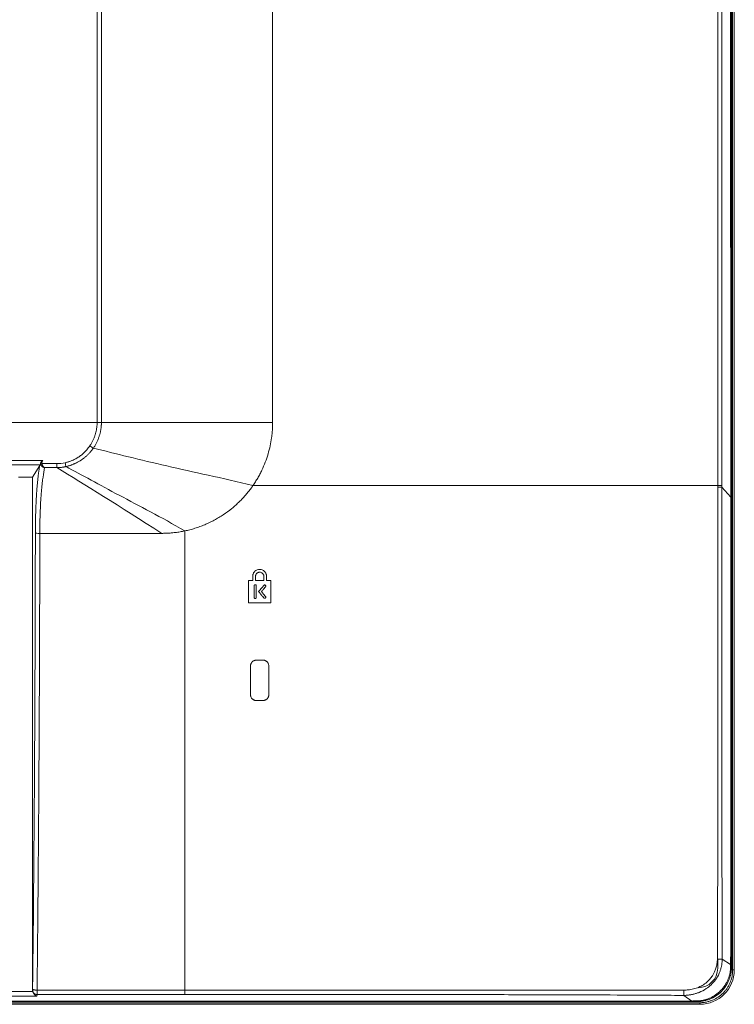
# Model space of a CAD drawing. Header units: millimetres. Extents: x 9 to 550, y 15 to 417.
# Tile 24 of 39: x 139 to 164, y 266 to 301. Entities that reach past the tile are written whole.
import ezdxf

# ---------------------------------------------------------------- set-up
doc = ezdxf.new("R2010")
doc.units = ezdxf.units.MM

msp = doc.modelspace()

# ---------------------------------------------------------------- linework, layer by layer
at = {"color": 7, "linetype": 'Continuous', "lineweight": 15}
for p, q in [((164.261, 266.982), (164.261, 336.942)), ((164.321, 266.982), (164.321, 336.942)), ((141.343, 286.72), (141.343, 319.247)), ((141.499, 286.72), (141.499, 319.247)), ((163.728, 284.44), (163.737, 319.248)), ((163.876, 284.44), (163.876, 319.248)), ((164.182, 319.404), (164.19, 284.03)), ((164.221, 284.03), (164.221, 319.404)), ((147.674, 286.72), (147.674, 306.44)), ((63.267, 286.72), (141.343, 286.72)), ((65.225, 285.346), (139.385, 285.346)), ((65.312, 285.191), (139.298, 285.191)), ((139.273, 285.167), (139.018, 284.741)), ((139.357, 285.233), (139.891, 285.233)), ((139.446, 285.089), (139.891, 285.089)), ((139.018, 284.741), (138.505, 284.741)), ((139.018, 266.255), (139.018, 284.741)), ((163.876, 284.385), (163.876, 284.44)), ((164.19, 284.03), (163.876, 284.385)), ((143.674, 282.72), (139.277, 282.72)), ((163.721, 267.042), (163.721, 267.342)), ((164.189, 267.176), (163.886, 267.375)), ((164.261, 266.982), (164.321, 266.982)), ((139.179, 266.254), (144.505, 266.254)), ((107.177, 266.2), (139.025, 266.201)), ((139.17, 266.036), (139.176, 266.095)), ((139.176, 266.095), (144.505, 266.095)), ((162.498, 266.063), (162.789, 265.86)), ((107.189, 265.842), (162.789, 265.842)), ((107.191, 265.799), (163.081, 265.8)), ((107.193, 265.742), (163.081, 265.742)), ((163.081, 265.742), (163.081, 265.8))]:
    msp.add_line(p, q, dxfattribs=at)
at = {"color": 8, "linetype": 'Continuous', "lineweight": 15}
for p, q in [((107.183, 266.036), (139.17, 266.036)), ((162.789, 265.86), (107.189, 265.86))]:
    msp.add_line(p, q, dxfattribs=at)
at = {"color": 7, "linetype": 'Continuous', "lineweight": 15, "flags": 128}
msp.add_lwpolyline([(139.3, 285.23), (139.302, 285.203), (139.298, 285.191)], dxfattribs=at)
at = {"color": 7, "linetype": 'Continuous', "lineweight": 15}
for centre, radius in [((163.021, 267.042), 0.7), ((163.081, 266.982), 1.24)]:
    msp.add_arc(centre, radius, 270, 0, dxfattribs=at)
for points, knots in [([(141.081, 285.872), (141.091, 285.887), (141.112, 285.918), (141.141, 285.966), (141.168, 286.015), (141.193, 286.065), (141.217, 286.116), (141.238, 286.168), (141.258, 286.221), (141.279, 286.286), (141.3, 286.363), (141.32, 286.451), (141.333, 286.541), (141.341, 286.63), (141.343, 286.69), (141.343, 286.72)], [0, 0, 0, 0, 0.0624244, 0.1246928, 0.1868912, 0.2491062, 0.3114241, 0.373931, 0.4367121, 0.4998514, 0.6010389, 0.7012887, 0.800957, 0.9004058, 1, 1, 1, 1]), ([(141.209, 285.794), (141.22, 285.809), (141.241, 285.841), (141.271, 285.89), (141.299, 285.938), (141.324, 285.987), (141.348, 286.036), (141.37, 286.085), (141.389, 286.134), (141.407, 286.182), (141.423, 286.23), (141.438, 286.278), (141.45, 286.325), (141.461, 286.372), (141.471, 286.418), (141.479, 286.464), (141.485, 286.508), (141.49, 286.552), (141.494, 286.596), (141.497, 286.638), (141.499, 286.679), (141.499, 286.707), (141.499, 286.72)], [0, 0, 0, 0, 0.058976, 0.117022, 0.174131, 0.230296, 0.285513, 0.33978, 0.393096, 0.445461, 0.496879, 0.547353, 0.596887, 0.645484, 0.693136, 0.739837, 0.785581, 0.830367, 0.874197, 0.917078, 0.959012, 1, 1, 1, 1]), ([(141.343, 286.72), (141.373, 286.72), (141.403, 286.72), (141.456, 286.72), (141.48, 286.72), (141.499, 286.72)], [0, 0, 0, 0, 0.5, 0.5, 1, 1, 1, 1]), ([(147.674, 286.72), (147.674, 286.689), (147.674, 286.627), (147.67, 286.535), (147.665, 286.442), (147.658, 286.351), (147.648, 286.259), (147.628, 286.1), (147.587, 285.873), (147.511, 285.578), (147.412, 285.283), (147.308, 285.042), (147.213, 284.853), (147.135, 284.713), (147.052, 284.575), (146.991, 284.485), (146.961, 284.44)], [0, 0, 0, 0, 0.038313, 0.07651, 0.114599, 0.152588, 0.190485, 0.228299, 0.35092, 0.475398, 0.605143, 0.734704, 0.800242, 0.866289, 0.932867, 1, 1, 1, 1]), ([(140.188, 285.265), (140.203, 285.269), (140.232, 285.276), (140.276, 285.288), (140.32, 285.301), (140.364, 285.316), (140.407, 285.332), (140.478, 285.362), (140.574, 285.409), (140.692, 285.481), (140.803, 285.565), (140.894, 285.647), (140.968, 285.726), (141.028, 285.797), (141.063, 285.847), (141.081, 285.872)], [0, 0, 0, 0, 0.041035, 0.082155, 0.123407, 0.164836, 0.206487, 0.248406, 0.372633, 0.4979, 0.623154, 0.748558, 0.832738, 0.916444, 1, 1, 1, 1]), ([(140.223, 285.128), (140.242, 285.133), (140.278, 285.141), (140.33, 285.156), (140.379, 285.171), (140.425, 285.188), (140.467, 285.204), (140.507, 285.22), (140.543, 285.236), (140.605, 285.266), (140.715, 285.324), (140.836, 285.406), (140.94, 285.492), (141.013, 285.559), (141.082, 285.632), (141.148, 285.71), (141.188, 285.765), (141.209, 285.794)], [0, 0, 0, 0, 0.046752, 0.091167, 0.13325, 0.173011, 0.210457, 0.245591, 0.278416, 0.308934, 0.413976, 0.586124, 0.666339, 0.747817, 0.830576, 0.914637, 1, 1, 1, 1]), ([(141.081, 285.872), (141.105, 285.855), (141.129, 285.839), (141.174, 285.812), (141.194, 285.801), (141.209, 285.794)], [0, 0, 0, 0, 0.5, 0.5, 1, 1, 1, 1]), ([(146.961, 284.44), (146.407, 284.58), (145.871, 284.701), (144.836, 284.931), (144.337, 285.041), (143.376, 285.261), (142.914, 285.372), (142.031, 285.588), (141.609, 285.693), (141.209, 285.794)], [0, 0, 0, 0, 0.25, 0.25, 0.5, 0.5, 0.75, 0.75, 1, 1, 1, 1]), ([(139.273, 285.167), (139.271, 285.151), (139.265, 285.118), (139.257, 285.067), (139.249, 285.015), (139.242, 284.963), (139.234, 284.909), (139.227, 284.854), (139.22, 284.799), (139.213, 284.742), (139.207, 284.684), (139.2, 284.626), (139.194, 284.566), (139.189, 284.505), (139.183, 284.444), (139.178, 284.382), (139.172, 284.318), (139.167, 284.254), (139.163, 284.19), (139.158, 284.124), (139.154, 284.059), (139.147, 283.932), (139.137, 283.74), (139.128, 283.476), (139.122, 283.235), (139.119, 283.034), (139.118, 282.882), (139.117, 282.784), (139.117, 282.737), (139.117, 282.723)], [0, 0, 0, 0, 0.040233, 0.079623, 0.118169, 0.155871, 0.192731, 0.228749, 0.263926, 0.298263, 0.33176, 0.364418, 0.396239, 0.427222, 0.457369, 0.486681, 0.515157, 0.542799, 0.569607, 0.595581, 0.620721, 0.645025, 0.735589, 0.813176, 0.877565, 0.928531, 0.965942, 0.989761, 1, 1, 1, 1]), ([(139.298, 285.191), (139.296, 285.189), (139.29, 285.185), (139.283, 285.179), (139.277, 285.173), (139.274, 285.169), (139.273, 285.167)], [0, 0, 0, 0, 0.221564, 0.499984, 0.800402, 1, 1, 1, 1]), ([(139.277, 282.72), (139.277, 282.887), (139.279, 283.052), (139.286, 283.362), (139.291, 283.506), (139.304, 283.77), (139.311, 283.889), (139.325, 284.106), (139.333, 284.204), (139.35, 284.383), (139.358, 284.465), (139.375, 284.616), (139.384, 284.685), (139.41, 284.879), (139.428, 284.99), (139.446, 285.089)], [0, 0, 0, 0, 0.125, 0.125, 0.25, 0.25, 0.375, 0.375, 0.5, 0.5, 0.625, 0.625, 0.75, 0.75, 1, 1, 1, 1]), ([(139.385, 285.346), (139.38, 285.343), (139.37, 285.336), (139.356, 285.325), (139.342, 285.312), (139.33, 285.298), (139.318, 285.283), (139.31, 285.268), (139.304, 285.254), (139.3, 285.242), (139.3, 285.235), (139.3, 285.231)], [0, 0, 0, 0, 0.105352, 0.21417, 0.326286, 0.441276, 0.558783, 0.683014, 0.795843, 0.889769, 1, 1, 1, 1]), ([(139.3, 285.231), (139.303, 285.228), (139.31, 285.227), (139.331, 285.228), (139.345, 285.23), (139.357, 285.233)], [0, 0, 0, 0, 0.5, 0.5, 1, 1, 1, 1]), ([(139.446, 285.089), (139.441, 285.09), (139.43, 285.093), (139.413, 285.1), (139.396, 285.108), (139.381, 285.117), (139.367, 285.128), (139.352, 285.141), (139.336, 285.158), (139.321, 285.181), (139.308, 285.206), (139.302, 285.223), (139.3, 285.231)], [0, 0, 0, 0, 0.093356, 0.185295, 0.275377, 0.363135, 0.448163, 0.530002, 0.631737, 0.770216, 0.891818, 1, 1, 1, 1]), ([(139.385, 285.346), (139.382, 285.343), (139.376, 285.335), (139.368, 285.323), (139.362, 285.31), (139.355, 285.291), (139.352, 285.265), (139.355, 285.244), (139.357, 285.233)], [0, 0, 0, 0, 0.118598, 0.236919, 0.356774, 0.479905, 0.732627, 1, 1, 1, 1]), ([(139.357, 285.233), (139.358, 285.228), (139.36, 285.217), (139.364, 285.201), (139.37, 285.185), (139.376, 285.17), (139.384, 285.154), (139.393, 285.139), (139.405, 285.123), (139.417, 285.11), (139.431, 285.098), (139.441, 285.092), (139.446, 285.089)], [0, 0, 0, 0, 0.073776, 0.150907, 0.231587, 0.315987, 0.404256, 0.496525, 0.61447, 0.748464, 0.846977, 1, 1, 1, 1]), ([(139.891, 285.233), (139.891, 285.201), (139.891, 285.168), (139.891, 285.117), (139.891, 285.098), (139.891, 285.089)], [0, 0, 0, 0, 0.5, 0.5, 1, 1, 1, 1]), ([(139.891, 285.089), (139.908, 285.089), (139.942, 285.09), (139.99, 285.093), (140.036, 285.097), (140.079, 285.102), (140.119, 285.108), (140.156, 285.115), (140.191, 285.121), (140.213, 285.126), (140.223, 285.128)], [0, 0, 0, 0, 0.1530034, 0.2979605, 0.4348999, 0.5638452, 0.6848155, 0.7978258, 0.9028846, 1, 1, 1, 1]), ([(140.223, 285.128), (140.219, 285.139), (140.214, 285.158), (140.202, 285.206), (140.195, 285.236), (140.188, 285.265)], [0, 0, 0, 0, 0.5, 0.5, 1, 1, 1, 1]), ([(140.223, 285.128), (140.504, 284.977), (140.805, 284.814), (141.446, 284.466), (141.786, 284.282), (142.503, 283.901), (142.879, 283.704), (143.666, 283.283), (144.077, 283.059), (144.505, 282.807)], [0, 0, 0, 0, 0.25, 0.25, 0.5, 0.5, 0.75, 0.75, 1, 1, 1, 1]), ([(144.505, 282.807), (144.536, 282.814), (144.597, 282.828), (144.688, 282.85), (144.779, 282.875), (144.869, 282.902), (144.958, 282.931), (145.047, 282.963), (145.135, 282.996), (145.223, 283.032), (145.31, 283.069), (145.396, 283.109), (145.481, 283.151), (145.566, 283.195), (145.649, 283.241), (145.732, 283.29), (145.814, 283.34), (145.973, 283.443), (146.202, 283.612), (146.427, 283.814), (146.584, 283.975), (146.684, 284.085), (146.781, 284.199), (146.873, 284.317), (146.932, 284.399), (146.961, 284.44)], [0, 0, 0, 0, 0.0311272, 0.0622539, 0.0933873, 0.1245351, 0.1557049, 0.1869044, 0.2181413, 0.2494235, 0.280759, 0.312156, 0.3436225, 0.3751668, 0.4067973, 0.4385224, 0.4703507, 0.5022909, 0.6266909, 0.7526058, 0.8015594, 0.8507298, 0.900162, 0.9499026, 1, 1, 1, 1]), ([(146.961, 284.44), (147.111, 284.44), (147.415, 284.44), (147.877, 284.44), (148.348, 284.44), (148.829, 284.44), (149.321, 284.44), (149.879, 284.44), (150.508, 284.44), (151.211, 284.44), (151.935, 284.44), (152.424, 284.44), (152.672, 284.44)], [0, 0, 0, 0, 0.078924, 0.15961, 0.242061, 0.326277, 0.41226, 0.50001, 0.619544, 0.742716, 0.869533, 1, 1, 1, 1]), ([(152.672, 284.44), (152.82, 284.44), (153.119, 284.44), (153.571, 284.44), (154.03, 284.44), (154.497, 284.44), (154.972, 284.44), (155.743, 284.44), (156.828, 284.44), (157.997, 284.44), (158.964, 284.44), (159.716, 284.44), (160.486, 284.44), (161.273, 284.44), (162.076, 284.44), (162.897, 284.44), (163.449, 284.44), (163.728, 284.44)], [0, 0, 0, 0, 0.039898, 0.080503, 0.121815, 0.163836, 0.206565, 0.250004, 0.372114, 0.500001, 0.566486, 0.634611, 0.70438, 0.775799, 0.848871, 0.923603, 1, 1, 1, 1]), ([(163.728, 284.385), (163.728, 284.196), (163.728, 283.737), (163.727, 282.927), (163.727, 281.879), (163.727, 280.719), (163.728, 279.099), (163.73, 277.5), (163.731, 275.88), (163.733, 274.597), (163.731, 272.976), (163.726, 271.152), (163.719, 269.498), (163.714, 268.282), (163.711, 267.675), (163.71, 267.371)], [0, 0, 0, 0, 0.0333661, 0.080965, 0.1427959, 0.2180402, 0.2856123, 0.428447, 0.4999236, 0.571317, 0.6545802, 0.7856937, 0.8928669, 0.9464367, 1, 1, 1, 1]), ([(163.728, 284.44), (163.728, 284.436), (163.728, 284.427), (163.728, 284.413), (163.728, 284.399), (163.728, 284.39), (163.728, 284.385)], [0, 0, 0, 0, 0.24615, 0.496553, 0.749163, 1, 1, 1, 1]), ([(163.728, 284.44), (163.759, 284.44), (163.788, 284.44), (163.839, 284.44), (163.86, 284.44), (163.876, 284.44)], [0, 0, 0, 0, 0.5, 0.5, 1, 1, 1, 1]), ([(163.876, 284.385), (163.861, 284.385), (163.839, 284.385), (163.787, 284.385), (163.757, 284.385), (163.728, 284.385)], [0, 0, 0, 0, 0.5, 0.5, 1, 1, 1, 1]), ([(163.886, 267.375), (163.885, 267.629), (163.884, 268.176), (163.88, 269.349), (163.875, 271.005), (163.871, 272.799), (163.87, 274.435), (163.871, 275.813), (163.871, 277.218), (163.871, 278.57), (163.873, 279.816), (163.874, 280.884), (163.875, 281.881), (163.876, 282.793), (163.876, 283.65), (163.876, 284.161), (163.876, 284.385)], [0, 0, 0, 0, 0.044885, 0.096438, 0.206951, 0.337057, 0.412716, 0.495548, 0.58006, 0.660452, 0.734095, 0.799679, 0.848806, 0.909916, 0.960502, 1, 1, 1, 1]), ([(164.19, 284.03), (164.19, 283.362), (164.191, 281.958), (164.192, 279.851), (164.193, 277.71), (164.194, 275.673), (164.195, 273.566), (164.194, 271.274), (164.192, 269.098), (164.19, 267.693), (164.189, 267.176)], [0, 0, 0, 0, 0.118867, 0.249997, 0.375008, 0.499999, 0.612676, 0.750001, 0.907994, 1, 1, 1, 1]), ([(164.221, 267.177), (164.221, 267.88), (164.221, 269.285), (164.221, 272.096), (164.221, 274.777), (164.221, 277.586), (164.221, 279.692), (164.221, 281.925), (164.221, 283.329), (164.221, 284.03)], [0, 0, 0, 0, 0.12512, 0.250206, 0.500275, 0.602466, 0.750206, 0.875108, 1, 1, 1, 1]), ([(139.117, 282.723), (139.114, 279.962), (139.104, 277.204), (139.072, 271.716), (139.049, 268.987), (139.019, 266.285)], [0, 0, 0, 0, 0.5, 0.5, 1, 1, 1, 1]), ([(139.277, 282.72), (139.236, 282.72), (139.196, 282.721), (139.137, 282.722), (139.119, 282.722), (139.117, 282.723)], [0, 0, 0, 0, 0.5, 0.5, 1, 1, 1, 1]), ([(139.277, 282.72), (139.277, 282.579), (139.276, 282.294), (139.276, 281.865), (139.275, 281.432), (139.274, 280.994), (139.273, 280.552), (139.272, 280.106), (139.27, 279.655), (139.269, 279.2), (139.268, 278.741), (139.265, 278.033), (139.261, 277.086), (139.256, 275.909), (139.249, 274.755), (139.244, 273.759), (139.238, 272.909), (139.233, 272.195), (139.227, 271.474), (139.222, 270.747), (139.215, 270.013), (139.209, 269.273), (139.202, 268.527), (139.195, 267.775), (139.187, 267.016), (139.181, 266.509), (139.179, 266.254)], [0, 0, 0, 0, 0.025594, 0.051453, 0.077578, 0.103969, 0.130626, 0.157548, 0.184736, 0.21219, 0.239909, 0.267894, 0.340452, 0.411664, 0.481528, 0.550046, 0.593016, 0.636437, 0.680307, 0.724627, 0.769398, 0.814618, 0.860289, 0.906409, 0.95298, 1, 1, 1, 1]), ([(144.505, 282.807), (144.477, 282.802), (144.421, 282.79), (144.336, 282.775), (144.251, 282.762), (144.164, 282.75), (144.062, 282.739), (143.943, 282.729), (143.808, 282.722), (143.719, 282.721), (143.674, 282.72)], [0, 0, 0, 0, 0.102222, 0.205009, 0.308409, 0.412471, 0.517242, 0.678918, 0.839775, 1, 1, 1, 1]), ([(144.505, 266.254), (144.505, 268.976), (144.505, 271.724), (144.505, 277.25), (144.505, 280.027), (144.505, 282.807)], [0, 0, 0, 0, 0.5, 0.5, 1, 1, 1, 1]), ([(147.455, 281.17), (147.455, 281.177), (147.455, 281.194), (147.45, 281.224), (147.439, 281.261), (147.418, 281.304), (147.375, 281.359), (147.305, 281.406), (147.209, 281.426), (147.114, 281.41), (147.046, 281.367), (147.007, 281.324), (146.985, 281.291), (146.969, 281.254), (146.957, 281.213), (146.956, 281.185), (146.955, 281.17)], [0, 0, 0, 0, 0.026762, 0.064982, 0.114686, 0.175693, 0.247884, 0.380904, 0.488491, 0.617557, 0.74097, 0.789174, 0.839208, 0.891118, 0.944817, 1, 1, 1, 1]), ([(146.955, 281.17), (146.955, 281.164), (146.955, 281.151), (146.955, 281.134), (146.955, 281.115), (146.955, 281.096), (146.955, 281.076), (146.955, 281.057), (146.955, 281.039), (146.955, 281.026), (146.955, 281.02)], [0, 0, 0, 0, 0.125116, 0.250232, 0.3488798, 0.4999828, 0.6376592, 0.7495832, 0.8747916, 1, 1, 1, 1]), ([(147.055, 281.17), (147.055, 281.176), (147.056, 281.187), (147.059, 281.203), (147.063, 281.219), (147.069, 281.234), (147.077, 281.249), (147.086, 281.262), (147.097, 281.274), (147.108, 281.285), (147.121, 281.295), (147.135, 281.303), (147.149, 281.31), (147.164, 281.315), (147.179, 281.318), (147.194, 281.32), (147.221, 281.321), (147.264, 281.312), (147.309, 281.283), (147.337, 281.245), (147.35, 281.213), (147.355, 281.189), (147.355, 281.175), (147.355, 281.17)], [0, 0, 0, 0, 0.0352305, 0.0704642, 0.1056107, 0.1405784, 0.1752946, 0.2097401, 0.2439397, 0.2779033, 0.3116336, 0.3451382, 0.3784347, 0.4115271, 0.444406, 0.4770612, 0.5094929, 0.6177506, 0.7519553, 0.8420089, 0.913609, 0.9662791, 1, 1, 1, 1]), ([(147.055, 281.02), (147.055, 281.026), (147.055, 281.039), (147.055, 281.056), (147.055, 281.075), (147.055, 281.095), (147.055, 281.115), (147.055, 281.133), (147.055, 281.151), (147.055, 281.164), (147.055, 281.17)], [0, 0, 0, 0, 0.1252025, 0.250405, 0.3489294, 0.5001203, 0.6375389, 0.7498316, 0.8749158, 1, 1, 1, 1]), ([(147.355, 281.17), (147.355, 281.164), (147.355, 281.151), (147.355, 281.134), (147.355, 281.115), (147.355, 281.096), (147.355, 281.076), (147.355, 281.057), (147.355, 281.039), (147.355, 281.026), (147.355, 281.02)], [0, 0, 0, 0, 0.124866, 0.249733, 0.348207, 0.499327, 0.637213, 0.749329, 0.874665, 1, 1, 1, 1]), ([(147.455, 281.02), (147.455, 281.026), (147.455, 281.039), (147.455, 281.056), (147.455, 281.075), (147.455, 281.095), (147.455, 281.115), (147.455, 281.133), (147.455, 281.151), (147.455, 281.164), (147.455, 281.17)], [0, 0, 0, 0, 0.125398, 0.250796, 0.349508, 0.500982, 0.638421, 0.750488, 0.875244, 1, 1, 1, 1]), ([(146.955, 281.02), (146.948, 281.02), (146.934, 281.02), (146.905, 281.02), (146.873, 281.02), (146.837, 281.02), (146.816, 281.02), (146.805, 281.02)], [0, 0, 0, 0, 0.142875, 0.285749, 0.571351, 0.785578, 1, 1, 1, 1]), ([(146.805, 281.02), (146.805, 280.887), (146.805, 280.62), (146.805, 280.353), (146.805, 280.22)], [0, 0, 0, 0, 0.500258, 1, 1, 1, 1]), ([(147.005, 280.83), (147.005, 280.833), (147.006, 280.839), (147.009, 280.847), (147.013, 280.854), (147.018, 280.86), (147.025, 280.865), (147.032, 280.868), (147.039, 280.87), (147.049, 280.87), (147.062, 280.867), (147.075, 280.859), (147.083, 280.845), (147.085, 280.835), (147.085, 280.83)], [0, 0, 0, 0, 0.067425, 0.134765, 0.201258, 0.266311, 0.329943, 0.392351, 0.453487, 0.513313, 0.634853, 0.75666, 0.879202, 1, 1, 1, 1]), ([(147.005, 280.41), (147.005, 280.419), (147.005, 280.439), (147.005, 280.479), (147.005, 280.53), (147.005, 280.581), (147.005, 280.621), (147.005, 280.654), (147.005, 280.694), (147.005, 280.739), (147.005, 280.778), (147.005, 280.808), (147.005, 280.823), (147.005, 280.83)], [0, 0, 0, 0, 0.061475, 0.143694, 0.286908, 0.42971, 0.501069, 0.572429, 0.670825, 0.786124, 0.893042, 0.946315, 1, 1, 1, 1]), ([(147.355, 281.02), (147.341, 281.02), (147.312, 281.02), (147.27, 281.02), (147.227, 281.02), (147.188, 281.02), (147.152, 281.02), (147.117, 281.02), (147.084, 281.02), (147.062, 281.02), (147.055, 281.02)], [0, 0, 0, 0, 0.1428614, 0.285657, 0.4284096, 0.5712216, 0.6697318, 0.7854784, 0.9309133, 1, 1, 1, 1]), ([(147.085, 280.83), (147.085, 280.822), (147.085, 280.802), (147.085, 280.762), (147.085, 280.711), (147.085, 280.661), (147.085, 280.621), (147.085, 280.587), (147.085, 280.547), (147.085, 280.502), (147.085, 280.463), (147.085, 280.433), (147.085, 280.418), (147.085, 280.41)], [0, 0, 0, 0, 0.061382, 0.142586, 0.285078, 0.427533, 0.498893, 0.570253, 0.669059, 0.784612, 0.892178, 0.945845, 1, 1, 1, 1]), ([(147.165, 280.62), (147.174, 280.631), (147.192, 280.653), (147.228, 280.696), (147.269, 280.744), (147.314, 280.798), (147.341, 280.83), (147.355, 280.846)], [0, 0, 0, 0, 0.1435064, 0.2867691, 0.5726333, 0.7865039, 1, 1, 1, 1]), ([(147.416, 280.794), (147.409, 280.786), (147.395, 280.77), (147.367, 280.736), (147.336, 280.699), (147.301, 280.658), (147.28, 280.633), (147.27, 280.62)], [0, 0, 0, 0, 0.142572, 0.285144, 0.570687, 0.785164, 1, 1, 1, 1]), ([(147.355, 280.846), (147.356, 280.848), (147.36, 280.852), (147.367, 280.856), (147.375, 280.859), (147.385, 280.861), (147.394, 280.86), (147.404, 280.856), (147.415, 280.848), (147.424, 280.834), (147.426, 280.817), (147.422, 280.803), (147.418, 280.797), (147.416, 280.794)], [0, 0, 0, 0, 0.062534, 0.129322, 0.199751, 0.273129, 0.349509, 0.429128, 0.511842, 0.678342, 0.815696, 0.923619, 1, 1, 1, 1]), ([(147.605, 281.02), (147.599, 281.02), (147.586, 281.02), (147.569, 281.02), (147.55, 281.02), (147.525, 281.02), (147.493, 281.02), (147.468, 281.02), (147.455, 281.02)], [0, 0, 0, 0, 0.1250304, 0.2500607, 0.3481941, 0.4998958, 0.7497652, 1, 1, 1, 1]), ([(147.605, 280.22), (147.605, 280.353), (147.605, 280.62), (147.605, 280.887), (147.605, 281.02)], [0, 0, 0, 0, 0.499607, 1, 1, 1, 1]), ([(147.355, 280.394), (147.351, 280.399), (147.342, 280.41), (147.324, 280.431), (147.3, 280.459), (147.278, 280.486), (147.26, 280.508), (147.244, 280.526), (147.226, 280.547), (147.206, 280.571), (147.189, 280.592), (147.175, 280.608), (147.169, 280.616), (147.165, 280.62)], [0, 0, 0, 0, 0.061515, 0.143615, 0.286726, 0.429414, 0.500751, 0.572089, 0.670446, 0.785789, 0.892835, 0.946113, 1, 1, 1, 1]), ([(147.27, 280.62), (147.277, 280.612), (147.29, 280.595), (147.311, 280.57), (147.332, 280.546), (147.351, 280.523), (147.368, 280.502), (147.386, 280.481), (147.402, 280.462), (147.413, 280.45), (147.416, 280.446)], [0, 0, 0, 0, 0.14295, 0.285621, 0.428087, 0.570768, 0.669393, 0.784886, 0.934679, 1, 1, 1, 1]), ([(147.416, 280.446), (147.418, 280.444), (147.421, 280.439), (147.424, 280.431), (147.425, 280.423), (147.425, 280.416), (147.424, 280.409), (147.422, 280.404), (147.419, 280.399), (147.416, 280.394), (147.413, 280.391), (147.407, 280.387), (147.398, 280.382), (147.384, 280.379), (147.367, 280.383), (147.359, 280.39), (147.355, 280.394)], [0, 0, 0, 0, 0.070084, 0.136977, 0.199804, 0.258041, 0.311703, 0.36098, 0.405887, 0.446393, 0.482489, 0.514198, 0.615513, 0.730352, 0.859206, 1, 1, 1, 1]), ([(146.805, 280.22), (146.822, 280.22), (146.86, 280.22), (146.936, 280.22), (147.034, 280.22), (147.129, 280.22), (147.206, 280.22), (147.27, 280.22), (147.346, 280.22), (147.432, 280.22), (147.505, 280.22), (147.562, 280.22), (147.591, 280.22), (147.605, 280.22)], [0, 0, 0, 0, 0.061807, 0.143183, 0.286212, 0.429106, 0.500523, 0.57194, 0.67087, 0.785985, 0.892996, 0.946434, 1, 1, 1, 1]), ([(147.085, 280.41), (147.085, 280.407), (147.085, 280.402), (147.082, 280.394), (147.077, 280.386), (147.072, 280.38), (147.065, 280.375), (147.058, 280.372), (147.051, 280.37), (147.041, 280.37), (147.026, 280.373), (147.012, 280.385), (147.006, 280.399), (147.005, 280.408), (147.005, 280.41)], [0, 0, 0, 0, 0.06874, 0.13705, 0.204125, 0.26937, 0.332834, 0.394703, 0.454928, 0.513479, 0.643083, 0.798439, 0.935764, 1, 1, 1, 1]), ([(146.875, 277.933), (146.875, 277.94), (146.875, 277.953), (146.878, 277.972), (146.882, 277.99), (146.888, 278.007), (146.894, 278.024), (146.902, 278.039), (146.91, 278.052), (146.919, 278.065), (146.928, 278.076), (146.943, 278.092), (146.964, 278.11), (146.994, 278.128), (147.026, 278.141), (147.059, 278.149), (147.081, 278.15), (147.092, 278.15)], [0, 0, 0, 0, 0.058353, 0.115069, 0.170035, 0.223147, 0.274317, 0.323486, 0.370628, 0.415762, 0.458916, 0.500104, 0.601969, 0.703036, 0.803349, 0.902501, 1, 1, 1, 1]), ([(146.875, 276.907), (146.875, 277.078), (146.875, 277.42), (146.875, 277.762), (146.875, 277.933)], [0, 0, 0, 0, 0.49998, 1, 1, 1, 1]), ([(147.092, 278.15), (147.103, 278.15), (147.124, 278.15), (147.167, 278.15), (147.216, 278.15), (147.27, 278.15), (147.302, 278.15), (147.318, 278.15)], [0, 0, 0, 0, 0.143077, 0.286099, 0.571815, 0.785879, 1, 1, 1, 1]), ([(147.318, 278.15), (147.324, 278.15), (147.337, 278.15), (147.356, 278.147), (147.376, 278.143), (147.396, 278.136), (147.415, 278.128), (147.435, 278.117), (147.453, 278.104), (147.475, 278.085), (147.498, 278.057), (147.52, 278.018), (147.531, 277.979), (147.535, 277.95), (147.535, 277.937), (147.535, 277.933)], [0, 0, 0, 0, 0.054776, 0.11173, 0.170805, 0.23191, 0.294932, 0.359764, 0.426388, 0.494859, 0.61229, 0.744032, 0.88266, 0.967801, 1, 1, 1, 1]), ([(147.535, 277.933), (147.535, 277.762), (147.535, 277.42), (147.535, 277.078), (147.535, 276.907)], [0, 0, 0, 0, 0.50005, 1, 1, 1, 1]), ([(147.092, 276.69), (147.086, 276.69), (147.073, 276.691), (147.053, 276.693), (147.033, 276.698), (147.014, 276.704), (146.994, 276.713), (146.975, 276.724), (146.957, 276.737), (146.935, 276.756), (146.912, 276.784), (146.893, 276.817), (146.882, 276.85), (146.876, 276.878), (146.875, 276.898), (146.875, 276.907)], [0, 0, 0, 0, 0.055731, 0.113372, 0.172862, 0.234106, 0.296991, 0.361413, 0.427358, 0.494883, 0.614321, 0.7448, 0.83024, 0.915413, 1, 1, 1, 1]), ([(147.535, 276.907), (147.535, 276.9), (147.535, 276.887), (147.532, 276.868), (147.528, 276.85), (147.522, 276.832), (147.515, 276.816), (147.508, 276.802), (147.5, 276.788), (147.491, 276.776), (147.482, 276.765), (147.468, 276.749), (147.446, 276.731), (147.416, 276.712), (147.384, 276.7), (147.351, 276.692), (147.329, 276.691), (147.318, 276.69)], [0, 0, 0, 0, 0.059036, 0.116213, 0.171411, 0.224524, 0.275465, 0.324175, 0.37063, 0.414851, 0.456862, 0.496679, 0.600825, 0.703373, 0.80437, 0.903403, 1, 1, 1, 1]), ([(147.318, 276.69), (147.307, 276.69), (147.286, 276.69), (147.243, 276.69), (147.194, 276.69), (147.141, 276.69), (147.108, 276.69), (147.092, 276.69)], [0, 0, 0, 0, 0.142786, 0.285571, 0.571217, 0.785503, 1, 1, 1, 1]), ([(162.498, 266.063), (162.518, 266.063), (162.556, 266.065), (162.614, 266.069), (162.671, 266.075), (162.727, 266.083), (162.783, 266.092), (162.838, 266.104), (162.892, 266.118), (162.946, 266.134), (162.998, 266.151), (163.125, 266.199), (163.294, 266.288), (163.49, 266.445), (163.652, 266.628), (163.756, 266.809), (163.816, 266.962), (163.846, 267.066), (163.868, 267.169), (163.882, 267.272), (163.885, 267.341), (163.886, 267.375)], [0, 0, 0, 0, 0.027363, 0.054573, 0.08163, 0.108536, 0.135296, 0.161905, 0.188356, 0.214646, 0.240772, 0.266737, 0.406088, 0.509644, 0.620735, 0.750562, 0.802311, 0.853148, 0.903061, 0.952019, 1, 1, 1, 1]), ([(163.71, 267.371), (163.71, 267.358), (163.709, 267.325), (163.705, 267.267), (163.696, 267.194), (163.675, 267.093), (163.639, 266.98), (163.588, 266.868), (163.526, 266.758), (163.445, 266.649), (163.348, 266.551), (163.23, 266.458), (163.083, 266.373), (162.931, 266.316), (162.804, 266.284), (162.71, 266.267), (162.625, 266.258), (162.559, 266.254), (162.522, 266.254), (162.507, 266.253)], [0, 0, 0, 0, 0.0224388, 0.05383, 0.0941567, 0.1433795, 0.2230656, 0.2866941, 0.3456553, 0.4291636, 0.5079135, 0.570444, 0.6765766, 0.7836694, 0.8349087, 0.89169, 0.9389896, 0.9750997, 1, 1, 1, 1]), ([(163.886, 267.375), (163.868, 267.374), (163.842, 267.373), (163.78, 267.372), (163.744, 267.371), (163.71, 267.371)], [0, 0, 0, 0, 0.5, 0.5, 1, 1, 1, 1]), ([(162.981, 265.842), (162.997, 265.842), (163.031, 265.843), (163.084, 265.846), (163.143, 265.852), (163.204, 265.862), (163.264, 265.874), (163.342, 265.895), (163.479, 265.941), (163.666, 266.038), (163.863, 266.198), (164.022, 266.393), (164.116, 266.572), (164.17, 266.723), (164.198, 266.834), (164.214, 266.938), (164.22, 267.017), (164.221, 267.063), (164.221, 267.082)], [0, 0, 0, 0, 0.024692, 0.052392, 0.083102, 0.116845, 0.147644, 0.177842, 0.241132, 0.369673, 0.499293, 0.63058, 0.752793, 0.808063, 0.87776, 0.929087, 0.969849, 1, 1, 1, 1]), ([(163.008, 265.867), (163.022, 265.868), (163.05, 265.869), (163.092, 265.873), (163.135, 265.878), (163.179, 265.885), (163.223, 265.894), (163.267, 265.905), (163.311, 265.918), (163.356, 265.933), (163.401, 265.95), (163.5, 265.991), (163.65, 266.076), (163.83, 266.228), (163.98, 266.411), (164.07, 266.576), (164.12, 266.706), (164.147, 266.796), (164.167, 266.887), (164.18, 266.977), (164.184, 267.036), (164.185, 267.066)], [0, 0, 0, 0, 0.023024, 0.046311, 0.069896, 0.093812, 0.118094, 0.142772, 0.167877, 0.193436, 0.219476, 0.246024, 0.367473, 0.497787, 0.625519, 0.749705, 0.80153, 0.852355, 0.902294, 0.951467, 1, 1, 1, 1]), ([(163.081, 265.8), (163.097, 265.8), (163.13, 265.801), (163.178, 265.804), (163.226, 265.809), (163.272, 265.816), (163.34, 265.829), (163.429, 265.852), (163.573, 265.906), (163.744, 265.997), (163.893, 266.12), (163.996, 266.233), (164.064, 266.326), (164.123, 266.426), (164.17, 266.523), (164.205, 266.618), (164.23, 266.707), (164.248, 266.797), (164.259, 266.889), (164.26, 266.951), (164.261, 266.982)], [0, 0, 0, 0, 0.026417, 0.052471, 0.078202, 0.103651, 0.12886, 0.189908, 0.252308, 0.377765, 0.501114, 0.563187, 0.625486, 0.687693, 0.750117, 0.800296, 0.850059, 0.899721, 0.949597, 1, 1, 1, 1]), ([(164.185, 267.066), (164.186, 267.085), (164.187, 267.112), (164.188, 267.149), (164.189, 267.167), (164.189, 267.176)], [0, 0, 0, 0, 0.501404, 0.750997, 1, 1, 1, 1]), ([(139.019, 266.285), (139.019, 266.281), (139.019, 266.276), (139.019, 266.268), (139.018, 266.261), (139.018, 266.257), (139.018, 266.255)], [0, 0, 0, 0, 0.2824782, 0.4985091, 0.7495137, 1, 1, 1, 1]), ([(139.025, 266.201), (139.024, 266.206), (139.021, 266.218), (139.018, 266.236), (139.018, 266.249), (139.018, 266.255)], [0, 0, 0, 0, 0.311085, 0.643462, 1, 1, 1, 1]), ([(139.019, 266.285), (139.019, 266.284), (139.02, 266.281), (139.025, 266.277), (139.033, 266.273), (139.047, 266.268), (139.069, 266.263), (139.098, 266.259), (139.129, 266.256), (139.156, 266.255), (139.172, 266.255), (139.179, 266.254)], [0, 0, 0, 0, 0.064538, 0.146771, 0.246685, 0.364262, 0.499483, 0.663714, 0.801911, 0.91402, 1, 1, 1, 1]), ([(139.179, 266.254), (139.179, 266.248), (139.179, 266.236), (139.179, 266.219), (139.178, 266.203), (139.178, 266.19), (139.178, 266.178), (139.178, 266.168), (139.178, 266.154), (139.178, 266.138), (139.177, 266.119), (139.176, 266.105), (139.176, 266.098), (139.176, 266.095)], [0, 0, 0, 0, 0.090373, 0.174435, 0.252184, 0.32362, 0.388742, 0.447549, 0.500041, 0.627208, 0.750004, 0.912465, 1, 1, 1, 1]), ([(162.507, 266.253), (162.242, 266.254), (161.65, 266.254), (160.667, 266.255), (159.492, 266.255), (157.884, 266.256), (155.932, 266.255), (153.715, 266.254), (151.453, 266.253), (149.157, 266.253), (146.813, 266.254), (145.274, 266.254), (144.505, 266.254)], [0, 0, 0, 0, 0.0440489, 0.0986897, 0.1639216, 0.2397435, 0.3667522, 0.4891394, 0.6093081, 0.7436117, 0.8717735, 1, 1, 1, 1]), ([(144.505, 266.254), (144.505, 266.22), (144.505, 266.186), (144.505, 266.13), (144.505, 266.108), (144.505, 266.095)], [0, 0, 0, 0, 0.5, 0.5, 1, 1, 1, 1]), ([(162.507, 266.253), (162.507, 266.247), (162.506, 266.231), (162.506, 266.204), (162.505, 266.172), (162.503, 266.135), (162.501, 266.102), (162.499, 266.078), (162.499, 266.067), (162.498, 266.063)], [0, 0, 0, 0, 0.082252, 0.19251, 0.331921, 0.500406, 0.703288, 0.869841, 1, 1, 1, 1]), ([(139.025, 266.201), (139.027, 266.195), (139.032, 266.184), (139.042, 266.165), (139.058, 266.146), (139.079, 266.127), (139.107, 266.11), (139.14, 266.099), (139.164, 266.096), (139.176, 266.095)], [0, 0, 0, 0, 0.090549, 0.200728, 0.330583, 0.479015, 0.643312, 0.818968, 1, 1, 1, 1]), ([(139.17, 266.036), (139.164, 266.039), (139.154, 266.044), (139.14, 266.052), (139.129, 266.059), (139.123, 266.063), (139.113, 266.07), (139.098, 266.083), (139.078, 266.103), (139.06, 266.126), (139.045, 266.15), (139.033, 266.175), (139.028, 266.192), (139.025, 266.201)], [0, 0, 0, 0, 0.104693, 0.186508, 0.24544, 0.281483, 0.294634, 0.429708, 0.546812, 0.673967, 0.79136, 0.899727, 1, 1, 1, 1]), ([(144.505, 266.095), (145.088, 266.096), (146.587, 266.096), (148.891, 266.096), (151.307, 266.096), (153.494, 266.094), (155.689, 266.091), (157.889, 266.086), (159.901, 266.078), (161.4, 266.07), (162.199, 266.065), (162.498, 266.063)], [0, 0, 0, 0, 0.097119, 0.250018, 0.384038, 0.50003, 0.614559, 0.750024, 0.866796, 0.950121, 1, 1, 1, 1]), ([(162.789, 265.86), (162.801, 265.86), (162.824, 265.861), (162.859, 265.862), (162.895, 265.863), (162.932, 265.864), (162.97, 265.866), (162.995, 265.866), (163.008, 265.867)], [0, 0, 0, 0, 0.157533, 0.318418, 0.482893, 0.651178, 0.823483, 1, 1, 1, 1])]:
    msp.add_open_spline(points, degree=3, knots=knots, dxfattribs=at)
for points in [[(141.5, 286.72), (143.263, 286.72), (145.321, 286.72), (147.674, 286.72)], [(140.188, 285.265), (140.09, 285.244), (139.991, 285.233), (139.891, 285.233)], [(143.674, 282.72), (142.142, 283.704), (140.881, 284.494), (139.891, 285.089)], [(164.19, 284.03), (164.21, 284.03), (164.221, 284.03), (164.221, 284.03)], [(164.221, 267.082), (164.221, 267.077), (164.208, 267.071), (164.185, 267.066)], [(164.221, 267.177), (164.221, 267.177), (164.21, 267.177), (164.189, 267.176)], [(164.221, 267.082), (164.221, 267.114), (164.221, 267.145), (164.221, 267.177)], [(163.008, 265.867), (163, 265.851), (162.99, 265.842), (162.981, 265.842)], [(162.789, 265.842), (162.789, 265.842), (162.789, 265.848), (162.789, 265.86)], [(162.789, 265.842), (162.853, 265.842), (162.918, 265.842), (162.981, 265.842)]]:
    msp.add_open_spline(points, degree=3, dxfattribs=at)

doc.saveas('drawing.dxf')
